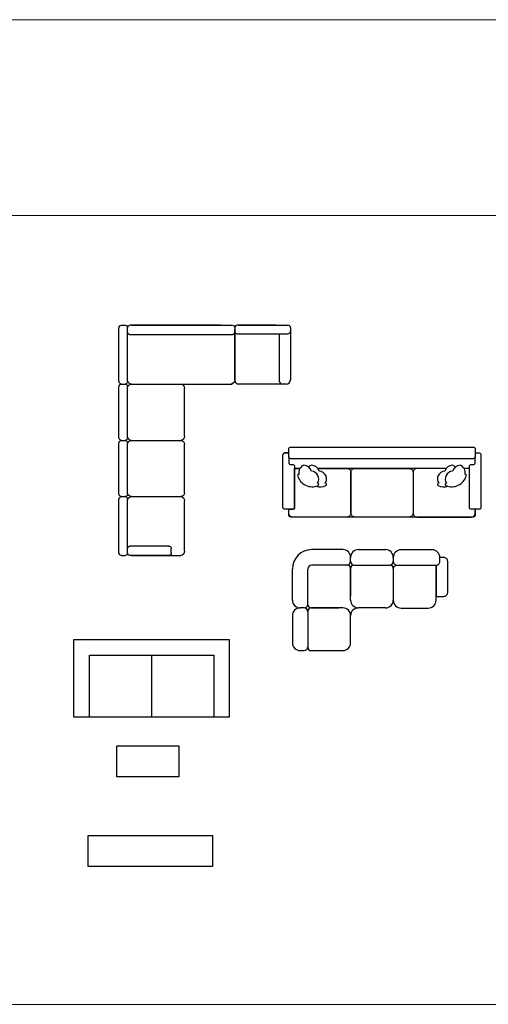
# Model space of a CAD drawing. Header units: metres. Extents: x 6502846 to 6512378, y 5892705 to 5896166.
# Tile 13 of 73: x 6503869 to 6503875, y 5894684 to 5894697. Entities that reach past the tile are written whole.
import ezdxf

# ---------------------------------------------------------------- set-up
doc = ezdxf.new("R2010")
doc.units = ezdxf.units.M
doc.header["$MEASUREMENT"] = 0
doc.layers.get('0').update_dxf_attribs({"color": 2})
doc.layers.add('_tabelki_ramki_cienkie', color=251, linetype='Continuous', lineweight=5)
doc.layers.add('A_wyposażenie_meble', color=17, linetype='Continuous')

# ---------------------------------------------------------------- blocks, each defined once
blk = doc.blocks.new('kanapaa')
for p, q in [((1, 2.5472), (1, 2.9793)), ((1.0189, 3), (1.0503, 3)), ((1.0691, 2.5472), (1.0691, 2.9793)), ((1.8171, 3), (1.088, 3)), ((1.1006, 3), (1.9113, 3)), ((1.9313, 2.9793), (1.9313, 2.9447)), ((1.9313, 2.9793), (1.9313, 2.5472)), ((1.9313, 2.561), (1.9313, 2.9654)), ((2.2645, 3), (1.9502, 3)), ((1.9628, 3), (2.3587, 3)), ((2.3793, 2.9476), (2.3793, 2.561)), ((2.3793, 2.9476), (2.3793, 2.561)), ((2.3795, 2.9811), (2.3795, 2.9497)), ((1.9125, 2.924), (1.088, 2.924)), ((2.2926, 2.5453), (2.2926, 2.9309)), ((1, 2.0943), (1, 2.5057)), ((1.0189, 2.5264), (1.0503, 2.5264)), ((1.0189, 2.5264), (1.0503, 2.5264)), ((1.0691, 2.0943), (1.0691, 2.5057)), ((1.1006, 2.5264), (1.9113, 2.5264)), ((1.5279, 2.1081), (1.5279, 2.4919)), ((1.0189, 2.0736), (1.0503, 2.0736)), ((1.1006, 2.0736), (1.4965, 2.0736)), ((1, 1.6415), (1, 2.0528)), ((1.0691, 1.6415), (1.0691, 2.0528)), ((1.5279, 1.6553), (1.5279, 2.039)), ((1, 1.1679), (1, 1.6)), ((1.0189, 1.6207), (1.0503, 1.6207)), ((1.0691, 1.1679), (1.0691, 1.6)), ((1.1006, 1.6207), (1.4965, 1.6207)), ((1.5279, 1.1817), (1.5279, 1.5862)), ((1.4022, 1.2232), (1.088, 1.2232)), ((1.4211, 1.1679), (1.4211, 1.2025)), ((1.0189, 1.1472), (1.0503, 1.1472)), ((1.4022, 1.1472), (1.088, 1.1472)), ((1.1006, 1.1472), (1.4965, 1.1472))]:
    blk.add_line(p, q)
for points in [[(1.9313, 2.9811), (1.9313, 2.9497)], [(1.9521, 2.9309), (2.3587, 2.9309)], [(2.3479, 2.5264), (1.9628, 2.5264)]]:
    blk.add_lwpolyline(points)
at = {"extrusion": (0, 0, -1)}
for centre, major_axis, start_param, end_param in [((1.0189, 2.9793), (0, -0.0207), 1.570796, 3.141593), ((1.0503, 2.9793), (0, -0.0207), 3.141593, 4.712389), ((1.088, 2.9793), (0, -0.0207), 1.570796, 3.141593), ((1.088, 2.9447), (0, -0.0207), 0, 1.570796), ((1.9125, 2.9793), (0, -0.0207), 3.141593, 4.712389), ((1.9125, 2.9447), (0, -0.0207), 4.712389, 6.283185), ((1.0189, 2.5472), (0, -0.0207), 0, 1.570796), ((1.0503, 2.5472), (0, -0.0207), 4.712389, 6.283185), ((1.1006, 2.561), (0, -0.0346), 0, 1.570796), ((1.8999, 2.561), (0, -0.0346), -1.570796, 0), ((1.0189, 2.5057), (0, -0.0207), 1.570796, 3.141593), ((1.0503, 2.5057), (0, -0.0207), 3.141593, 4.712389), ((1.1006, 2.4919), (0, -0.0346), 1.570796, 3.141593), ((1.4965, 2.4919), (0, -0.0346), 3.141593, 4.712389), ((1.0189, 2.0943), (0, -0.0207), 0, 1.570796), ((1.0189, 2.0528), (0, -0.0207), 1.570796, 3.141593), ((1.0503, 2.0943), (0, -0.0207), 4.712389, 6.283185), ((1.0503, 2.0528), (0, -0.0207), 3.141593, 4.712389), ((1.1006, 2.1081), (0, -0.0346), 0, 1.570796), ((1.1006, 2.039), (0, -0.0346), 1.570796, 3.141593), ((1.4965, 2.1081), (0, -0.0346), -1.570796, 0), ((1.4965, 2.039), (0, -0.0346), 3.141593, 4.712389), ((1.0189, 1.6415), (0, -0.0207), 0, 1.570796), ((1.0189, 1.6), (0, -0.0207), 1.570796, 3.141593), ((1.0503, 1.6415), (0, -0.0207), 4.712389, 6.283185), ((1.0503, 1.6), (0, -0.0207), 3.141593, 4.712389), ((1.1006, 1.6553), (0, -0.0346), 0, 1.570796), ((1.1006, 1.5862), (0, -0.0346), 1.570796, 3.141593), ((1.4965, 1.6553), (0, -0.0346), -1.570796, 0), ((1.4965, 1.5862), (0, -0.0346), 3.141593, 4.712389), ((1.088, 1.2025), (0, -0.0207), 1.570796, 3.141593), ((1.4022, 1.2025), (0, -0.0207), 3.141593, 4.712389), ((1.0189, 1.1679), (0, -0.0207), 0, 1.570796), ((1.0503, 1.1679), (0, -0.0207), 4.712389, 6.283185), ((1.088, 1.1679), (0, -0.0207), 0, 1.570796), ((1.4022, 1.1679), (0, -0.0207), 4.712389, 6.283185), ((1.4965, 1.1817), (0, -0.0346), -1.570796, 0)]:
    blk.add_ellipse(centre, major_axis=major_axis, ratio=0.909091, start_param=start_param, end_param=end_param, dxfattribs=at)
for centre, major_axis, start_param, end_param in [((1.9521, 2.9811), (0.0207, 0), 1.570796, 3.141593), ((1.9502, 2.9793), (0, 0.0207), 0, 1.570796), ((1.9521, 2.9497), (0.0207, 0), 3.141593, 4.712389), ((2.3587, 2.9811), (0.0207, 0), 0, 1.570796), ((2.3587, 2.9497), (0.0207, 0), 4.712389, 6.283185), ((1.9628, 2.561), (0, 0.0346), 1.570796, 3.141593), ((2.3134, 2.5453), (0.0207, 0), 3.141593, 4.712389), ((2.3479, 2.561), (0, 0.0346), 3.141593, 4.712389)]:
    blk.add_ellipse(centre, major_axis=major_axis, ratio=0.909091, start_param=start_param, end_param=end_param)
blk = doc.blocks.new('kanapa3')
for p, q in [((-6678.1, -15210.9), (-6684.9, -15210.9)), ((-6489.6, -15210.9), (-6655.2, -15210.9)), ((-6459.9, -15210.9), (-6466.7, -15210.9))]:
    blk.add_line(p, q)
for points in [[(-6692.4, -15263.4), (-6697.4, -15263.4, -0.414214), (-6699.9, -15260.9), (-6699.9, -15193.4, -0.414214), (-6697.4, -15190.9), (-6692.4, -15190.9), (-6692.4, -15185.9, -0.414214), (-6689.9, -15183.4), (-6454.9, -15183.4, -0.414214), (-6452.4, -15185.9), (-6452.4, -15190.9), (-6447.4, -15190.9, -0.414214), (-6444.9, -15193.4), (-6444.9, -15260.9, -0.414214), (-6447.4, -15263.4), (-6452.4, -15263.4), (-6452.4, -15270.9, -0.414214), (-6454.9, -15273.4), (-6689.9, -15273.4, -0.414214), (-6692.4, -15270.9)], [(-6612.4, -15268.4), (-6612.4, -15215.9, -0.414214), (-6607.4, -15210.9), (-6537.4, -15210.9, -0.414214), (-6532.4, -15215.9), (-6532.4, -15268.4, -0.414214), (-6537.4, -15273.4), (-6607.4, -15273.4, -0.414214)]]:
    blk.add_lwpolyline(points, format="xyb", close=True)
for points in [[(-6692.4, -15190.9), (-6692.4, -15185.9, -0.414214), (-6689.9, -15183.4), (-6454.9, -15183.4, -0.414214), (-6452.4, -15185.9), (-6452.4, -15195.9, -0.414214), (-6454.9, -15198.4), (-6689.9, -15198.4, -0.414214), (-6692.4, -15195.9), (-6692.4, -15190.9), (-6697.4, -15190.9, 0.414214), (-6699.9, -15193.4)], [(-6692.4, -15195.9), (-6692.4, -15203.4, 0.414214), (-6689.9, -15205.9), (-6687.4, -15205.9, -0.414214), (-6684.9, -15208.4), (-6684.9, -15260.9, -0.414214), (-6687.4, -15263.4), (-6692.4, -15263.4), (-6697.4, -15263.4, -0.414214), (-6699.9, -15260.9), (-6699.9, -15193.4)], [(-6452.4, -15190.9), (-6447.4, -15190.9, -0.414214), (-6444.9, -15193.4), (-6444.9, -15260.9, -0.414214), (-6447.4, -15263.4), (-6457.4, -15263.4, -0.414214), (-6459.9, -15260.9), (-6459.9, -15208.4, -0.414214), (-6457.4, -15205.9), (-6454.9, -15205.9, 0.414214), (-6452.4, -15203.4), (-6452.4, -15195.9)], [(-6692.4, -15263.4), (-6687.4, -15263.4, 0.414214), (-6684.9, -15260.9), (-6684.9, -15210.9), (-6678.1, -15210.9, -0.414214)], [(-6655.2, -15210.9), (-6617.4, -15210.9, -0.414214), (-6612.4, -15215.9), (-6612.4, -15268.4, -0.414214), (-6617.4, -15273.4), (-6687.4, -15273.4, -0.414214), (-6692.4, -15268.4)], [(-6489.6, -15210.9), (-6527.4, -15210.9, 0.414214), (-6532.4, -15215.9), (-6532.4, -15268.4, 0.414214), (-6527.4, -15273.4), (-6457.4, -15273.4, 0.414214), (-6452.4, -15268.4)], [(-6452.4, -15263.4), (-6457.4, -15263.4, -0.414214), (-6459.9, -15260.9), (-6459.9, -15210.9), (-6466.7, -15210.9, 0.414214)], [(-6452.4, -15268.4), (-6452.4, -15263.4, 0.414214)]]:
    blk.add_lwpolyline(points, format="xyb")
for centre, radius, start, end in [((-6669.4, -15216.3), 10.3, 110.5305, 193.3597), ((-6674, -15217.9), 11.3, 18.6466, 85.0001), ((-6659.4, -15216.3), 10.3, 110.5305, 136.2793), ((-6664, -15217.9), 11.3, 18.6466, 85.0001), ((-6480.8, -15217.9), 11.3, 94.9999, 161.3534), ((-6485.4, -15216.3), 10.3, 43.7207, 69.4695), ((-6470.8, -15217.9), 11.3, 94.9999, 161.3534), ((-6475.4, -15216.3), 10.3, 346.6403, 69.4695), ((-6679.9, -15219.7), 1.2, 66.2577, 209.3762), ((-6662.3, -15215.1), 19.4, 195.7143, 292.9857), ((-6663.8, -15224.3), 10, 325.8599, 87.0078), ((-6653.8, -15224.3), 10, 325.8599, 87.0078), ((-6491, -15224.3), 10, 92.9922, 214.1401), ((-6481, -15224.3), 10, 92.9922, 214.1401), ((-6482.5, -15215.1), 19.4, 247.0143, 344.2857), ((-6464.9, -15219.7), 1.2, 330.6238, 113.7423), ((-6652.3, -15215.1), 19.4, 255.0324, 292.9857), ((-6655.4, -15231.5), 1.58, 296.4094, 93.5832), ((-6645.4, -15231.5), 1.58, 296.4094, 93.5832), ((-6499.4, -15231.5), 1.58, 86.4168, 243.5906), ((-6492.5, -15215.1), 19.4, 247.0143, 284.9676), ((-6489.4, -15231.5), 1.58, 86.4168, 243.5906)]:
    blk.add_arc(centre, radius, start, end)
blk = doc.blocks.new('kanapa4')
for p, q in [((-6622.8, -15315.4), (-6662.8, -15315.4)), ((-6602.8, -15315.4), (-6567.3, -15315.4)), ((-6616.8, -15335.4), (-6662.8, -15335.4)), ((-6612.8, -15330.4), (-6612.8, -15325.4)), ((-6612.8, -15330.4), (-6612.8, -15325.4)), ((-6608.8, -15335.4), (-6561.8, -15335.4)), ((-6557.8, -15325.4), (-6557.8, -15330.4)), ((-6687.8, -15380.4), (-6687.8, -15340.4)), ((-6667.8, -15386.4), (-6667.8, -15340.4)), ((-6612.8, -15375.4), (-6612.8, -15339.4)), ((-6612.8, -15339.6), (-6612.8, -15339.4)), ((-6612.8, -15340), (-6612.8, -15375.4)), ((-6557.8, -15339.4), (-6557.8, -15380.4)), ((-6557.8, -15339.4), (-6557.8, -15340)), ((-6612.8, -15380.4), (-6612.8, -15375.4)), ((-6687.8, -15400.4), (-6687.8, -15436)), ((-6672.8, -15390.4), (-6677.8, -15390.4)), ((-6672.8, -15390.4), (-6677.8, -15390.4)), ((-6667.8, -15394.4), (-6667.8, -15441.4)), ((-6627.8, -15390.4), (-6663.8, -15390.4)), ((-6663.6, -15390.4), (-6663.8, -15390.4)), ((-6663.3, -15390.4), (-6627.8, -15390.4)), ((-6622.8, -15390.4), (-6627.8, -15390.4)), ((-6612.8, -15435.4), (-6612.8, -15400.4)), ((-6567.8, -15390.4), (-6602.8, -15390.4)), ((-6677.8, -15445.4), (-6672.8, -15445.4)), ((-6663.9, -15445.4), (-6622.8, -15445.4)), ((-6663.8, -15445.4), (-6663.3, -15445.4))]:
    blk.add_line(p, q)
for points in [[(-6547.8, -15315.6, 0.414214), (-6557.8, -15325.6)], [(-6547.8, -15390.6), (-6512.8, -15390.6, 0.414214), (-6502.8, -15380.6), (-6502.8, -15375.6), (-6492.8, -15375.6, 0.414214), (-6487.8, -15370.6), (-6487.8, -15330.6, 0.414214), (-6492.8, -15325.6), (-6497.8, -15325.6, 0.414214), (-6507.8, -15315.6), (-6548, -15315.6, 0.414214)], [(-6557.8, -15325.6), (-6557.8, -15330.6, 0.414214), (-6552.8, -15335.6)], [(-6557.8, -15339.6, -0.354113), (-6553, -15335.6)], [(-6553, -15335.6), (-6502.8, -15335.6), (-6502.8, -15375.6), (-6502.8, -15335.6, 0.414214), (-6497.8, -15330.6), (-6497.8, -15325.6)], [(-6557.8, -15339.6), (-6557.8, -15380.6, 0.414214), (-6547.8, -15390.6)]]:
    blk.add_lwpolyline(points, format="xyb")
for centre, radius, start, end in [((-6662.8, -15340.4), 25, 90, 180), ((-6622.8, -15325.4), 10, 0, 90), ((-6602.8, -15325.4), 10, 90, 180), ((-6567.8, -15325.4), 10, 0, 90), ((-6662.8, -15340.4), 5, 90, 180), ((-6617.8, -15330.4), 5, 270, 0), ((-6616.8, -15339.4), 4, 0, 90), ((-6607.8, -15330.4), 5, 180, 270), ((-6608.8, -15339.4), 4, 90, 180), ((-6562.8, -15330.4), 5, 270, 0), ((-6561.8, -15339.4), 4, 0, 90), ((-6677.8, -15380.4), 10, 180, 270), ((-6672.8, -15385.4), 5, 270, 360), ((-6663.8, -15386.4), 4, 180, 270), ((-6602.8, -15380.4), 10, 180, 270), ((-6567.8, -15380.4), 10, 270, 0), ((-6677.8, -15400.4), 10, 90, 180), ((-6672.8, -15395.4), 5, 0, 90), ((-6663.8, -15394.4), 4, 90, 180), ((-6622.8, -15400.4), 10, 0, 90), ((-6602.8, -15400.4), 10, 90, 180), ((-6677.8, -15435.4), 10, 180, 270), ((-6622.8, -15435.4), 10, 270, 0), ((-6672.8, -15440.4), 5, 270, 360), ((-6663.8, -15441.4), 4, 180, 270)]:
    blk.add_arc(centre, radius, start, end)

msp = doc.modelspace()

# ---------------------------------------------------------------- linework, layer by layer
at = {"layer": '_tabelki_ramki_cienkie'}
for points in [[(6503916.205, 5894696.961), (6503826.896, 5894696.961)], [(6503916.205, 5894694.439), (6503795.437, 5894694.439)], [(6503916.205, 5894684.285), (6503795.437, 5894684.285)]]:
    msp.add_lwpolyline(points, dxfattribs=at)
at = {"layer": 'A_wyposażenie_meble'}
for points in [[(6503869.537, 5894687.98), (6503869.537, 5894688.98), (6503871.537, 5894688.98), (6503871.537, 5894687.98)], [(6503869.737, 5894687.98), (6503869.737, 5894688.78), (6503871.337, 5894688.78), (6503871.337, 5894687.98)], [(6503870.088, 5894687.613), (6503870.888, 5894687.613), (6503870.888, 5894687.213), (6503870.088, 5894687.213)]]:
    msp.add_lwpolyline(points, close=True, dxfattribs=at)
for points in [[(6503870.537, 5894688.78), (6503870.537, 5894687.98)], [(6503869.721, 5894686.06), (6503869.721, 5894686.46), (6503871.321, 5894686.46), (6503871.321, 5894686.06), (6503869.721, 5894686.06)]]:
    msp.add_lwpolyline(points, dxfattribs=at)

# ---------------------------------------------------------------- block references
for name, p, xscale, yscale, zscale in [('kanapaa', (6503868.517, 5894688.228), 1.6, 1.6, 1.6), ('kanapa3', (6503939.228, 5894843.293), 0.01, 0.01, 0.01), ('kanapa4', (6503939.228, 5894843.293), 0.01, 0.01, 0.01)]:
    msp.add_blockref(name, p, dxfattribs=dict(at, xscale=xscale, yscale=yscale, zscale=zscale))

doc.saveas('drawing.dxf')
